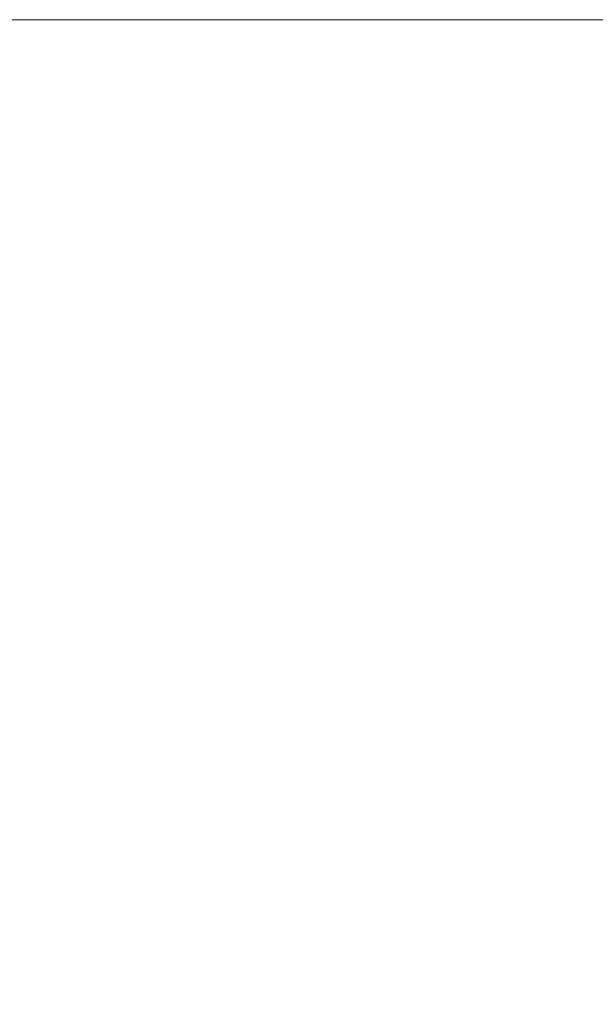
# Model space of a CAD drawing. Extents: x 625 to 2299, y 1056 to 1310.
# Tile 6 of 16: x 720 to 771, y 1224 to 1310. Entities that reach past the tile are written whole.
import ezdxf
from ezdxf.enums import TextEntityAlignment as Align

# ---------------------------------------------------------------- set-up
doc = ezdxf.new("R2010")
doc.units = 0
doc.header["$MEASUREMENT"] = 0
doc.layers.add('B_ANNO_NOPLOT', color=47, linetype='Continuous', lineweight=18, plot=False)
doc.layers.add('B_ANNO_TEXT', color=7, linetype='Continuous', lineweight=18)
doc.styles.add('Annotative', font='calibri.ttf', dxfattribs={"height": 0.0625})
doc.styles.get("Standard").update_dxf_attribs({"font": 'calibri.ttf'})

# ---------------------------------------------------------------- blocks, each defined once
blk = doc.blocks.new('INS_SS42_BASE')
at = {"layer": 'B_ANNO_NOPLOT', "flags": 128}
blk.add_lwpolyline([(0, 0), (0, 252.002), (323.93, 252.002), (323.93, 238.857), (378.003, 238.857), (378.003, 40.5), (316.573, 40.5), (316.573, 0), (0, 0)], dxfattribs=at)
at = {"lineweight": 30, "flags": 104}
for tag, p in [('SUB2', (319.281, 226.103, 1.684)), ('SUB1', (311.281, 226.103, 1.684))]:
    blk.add_attdef(tag, text='', height=1.5, dxfattribs=at).set_placement(p, align=Align.MIDDLE_CENTER)
at = {"layer": 'B_ANNO_TEXT', "lineweight": 30, "flags": 104}
for tag, p in [('SUB1', (311.281, 226.103)), ('SUB2', (319.281, 226.103))]:
    blk.add_attdef(tag, text='', height=1.5, dxfattribs=at).set_placement(p, align=Align.MIDDLE_CENTER)
at = {"layer": 'B_ANNO_TEXT', "style": 'Annotative'}
for tag, p in [('CORNER1', (97.357, 101.834)), ('CORNER2', (98.569, 3.306))]:
    blk.add_attdef(tag, text='', height=1.5, dxfattribs=at).set_placement(p, align=Align.BOTTOM_RIGHT)

msp = doc.modelspace()

# ---------------------------------------------------------------- block references
msp.add_blockref('INS_SS42_BASE', (624.938, 1058.296))

doc.saveas('drawing.dxf')
